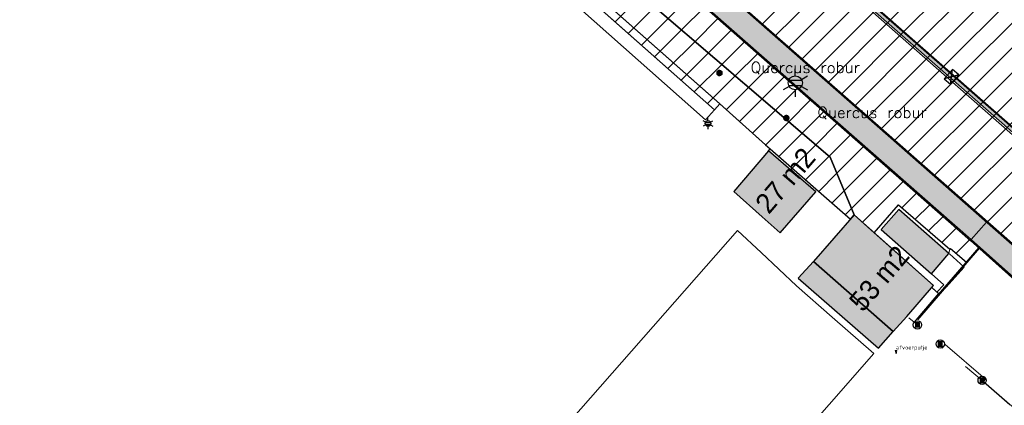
# Model space of a CAD drawing. Header units: metres. Extents: x 102852 to 106916, y 385458 to 392749.
# Tile 7 of 47: x 104919 to 105008, y 388153 to 388188. Entities that reach past the tile are written whole.
import ezdxf
from ezdxf.enums import TextEntityAlignment as Align

# ---------------------------------------------------------------- set-up
doc = ezdxf.new("R2010")
doc.units = ezdxf.units.M
for name, color, linetype, lineweight in [('0-ATLETIEK', 31, 'Continuous', 30), ('0-BEPLANTING', 14, 'Continuous', 30), ('0-GRAS OM SPORTVELDEN', 2, 'Continuous', 30), ('0-GRAS SPORTVELDEN', 3, 'Continuous', 30), ('0-VERHARDING', 9, 'Continuous', 30), ('B-WE-GR-GROND-S', 32, 'Continuous', 30), ('B-WE-GR-STRUIK-G', 90, 'Continuous', 13), ('B-WE-IE-MEUBILAIR_WEGMEUBILAIR-S', 7, 'Continuous', 30), ('B-WE-IE-OV-LICHTMAST-S', 40, 'Continuous', 30), ('B-WE-IE-TERREINAFSCHEIDING_KUNSTMATIG_HEKWERK-G', 6, 'Continuous', 0), ('B-WE-RI-HWA_KOLK_STRAATKOLK-S', 150, 'Continuous', 30), ('B-WE-VH-KANTVERHARDING-G', 60, 'Continuous', 13), ('B-WE-VH-MATERIAALGRENS-G', 31, 'Continuous', 13), ('Bomen', 84, 'Continuous', 0), ('Boomsoort', 10, 'Continuous', 0), ('N-WE-IE-TERREINAFSCHEIDING_KUNSTMATIG_HEKWERK-G', 6, 'Continuous', 0), ('X-XX-AL-TEKENBLAD_HULPLIJN-G', 31, 'Continuous', 25), ('X-XX-AL-TEKST_ALGEMEEN-T', 7, 'Continuous', 13), ('X-XX-AL-VERWIJZING-G', 7, 'Continuous', 13)]:
    doc.layers.add(name, color=color, linetype=linetype, lineweight=lineweight)
for name, color, linetype, lineweight, true_color in [('0-BEBOUWING', 7, 'Continuous', 30, 0x636466), ('B-WE-IE-GEBOUW-G', 7, 'Continuous', 0, 0x636466), ('B-WE-OG-TOPOGRAFIE_BEBOUWING-G', 7, 'Continuous', 13, 0x636466)]:
    doc.layers.add(name, color=color, linetype=linetype, lineweight=lineweight, true_color=true_color)
for name, color, linetype in [('B-10', 60, 'Continuous'), ('B-6', 60, 'Continuous'), ('B10', 60, 'Continuous'), ('goot', 31, 'Continuous'), ('maaitegel', 31, 'Continuous')]:
    doc.layers.add(name, color=color, linetype=linetype)
doc.styles.add('ISO 1 1000 T2 5 0', font='font_iso.shx', dxfattribs={"height": 2.5})
doc.styles.add('NLCS-ISO', font='NLCS-ISO.ttf')
doc.styles.add('NLCS-ISO-M200-T25', font='NLCS-ISO.ttf', dxfattribs={"height": 0.5})
doc.styles.add('Style-txt', font='txt.shx')

# ---------------------------------------------------------------- blocks, each defined once
blk = doc.blocks.new('SIE-WEG_PAAL_VAST_4')
blk.add_hatch(color=256).paths.add_polyline_path([(-0.37, -0.37), (-0.37, 0.37), (0.37, 0.37), (0.37, -0.37)])
blk.add_circle((0, 0), 0.75)
blk.add_3dface([(0.37, 0.37), (-0.37, 0.37), (-0.37, -0.37), (0.37, -0.37)])
at = {"style": 'NLCS-ISO'}
blk.add_attdef('TYPE', (0, 0), '', height=1.75, dxfattribs=at)
blk = doc.blocks.new('Straatkolk 300x450')
at = {"layer": 'B-WE-RI-HWA_KOLK_STRAATKOLK-S'}
for p, q in [((-1.13, -0.75), (1.13, 0.75)), ((1.13, -0.75), (-1.13, 0.75))]:
    blk.add_line(p, q, dxfattribs=at)
blk.add_3dface([(-1.13, -0.75), (1.13, -0.75), (1.13, 0.75), (-1.13, 0.75)], dxfattribs=at)
blk = doc.blocks.new('B-SIE-WEG_LICHTMAST-SO_4')
at = {"ltscale": 0.1}
for p, q in [((0, 1.27), (0, 2.53)), ((-1.1, 0.63), (-2.19, 1.27)), ((1.1, 0.63), (2.19, 1.27)), ((-1.1, -0.63), (-2.19, -1.27)), ((0, -1.27), (0, -2.53)), ((1.1, -0.63), (2.19, -1.27))]:
    blk.add_line(p, q, dxfattribs=at)
at = {"flags": 128}
for points in [[(-1.16, 0.5), (1.16, 0.5)], [(-1.16, -0.5), (1.16, -0.5)]]:
    blk.add_lwpolyline(points, dxfattribs=at)
at = {"ltscale": 0.1}
blk.add_circle((0, 0), 1.27, dxfattribs=at)
at = {"style": 'NLCS-ISO'}
blk.add_attdef('TYPE', text='', height=1.8, dxfattribs=at).set_placement((0, 2.53), align=Align.BOTTOM_CENTER)
blk = doc.blocks.new('kadata_1')
at = {"layer": 'B-WE-OG-TOPOGRAFIE_BEBOUWING-G', "flags": 128}
for points in [[(104985.91, 388166.741), (104983.785, 388168.739), (104967.686, 388150.411), (104964.813, 388147.141), (104965.191, 388146.818), (104960.687, 388141.686), (104962.202, 388140.455), (104950.436, 388126.993)], [(104989.105, 388163.737), (104985.91, 388166.741)], [(104996.08, 388157.62), (104992.32, 388160.921), (104989.105, 388163.737)], [(104977.782, 388132.599), (104975.729, 388134.396), (104996.08, 388157.62)]]:
    blk.add_lwpolyline(points, dxfattribs=at)
blk = doc.blocks.new('kadata_2')
at = {"layer": 'B-WE-OG-TOPOGRAFIE_BEBOUWING-G', "flags": 128}
for points in [[(104985.91, 388166.741), (104983.785, 388168.739), (104967.686, 388150.411), (104964.813, 388147.141), (104965.191, 388146.818), (104960.687, 388141.686), (104962.202, 388140.455), (104950.436, 388126.993)], [(104989.105, 388163.737), (104985.91, 388166.741)], [(104996.08, 388157.62), (104992.32, 388160.921), (104989.105, 388163.737)], [(104977.782, 388132.599), (104975.729, 388134.396), (104996.08, 388157.62)]]:
    blk.add_lwpolyline(points, dxfattribs=at)
blk = doc.blocks.new('B-SIE-WEG_LICHTMAST-SO_7')
at = {"ltscale": 0.1}
for p, q in [((-1.1, 0.63), (-2.19, 1.27)), ((0, 1.27), (0, 2.53)), ((1.1, 0.63), (2.19, 1.27)), ((-1.1, -0.63), (-2.19, -1.27)), ((0, -1.27), (0, -2.53)), ((1.1, -0.63), (2.19, -1.27))]:
    blk.add_line(p, q, dxfattribs=at)
at = {"flags": 128}
for points in [[(-1.16, 0.5), (1.16, 0.5)], [(-1.16, -0.5), (1.16, -0.5)]]:
    blk.add_lwpolyline(points, dxfattribs=at)
at = {"ltscale": 0.1}
blk.add_circle((0, 0), 1.27, dxfattribs=at)
at = {"style": 'NLCS-ISO'}
blk.add_attdef('TYPE', text='', height=1.8, dxfattribs=at).set_placement((0, 2.53), align=Align.BOTTOM_CENTER)
blk = doc.blocks.new('SIE-WEG_PAAL_VAST_7')
blk.add_hatch(color=256).paths.add_polyline_path([(-0.37, -0.37), (-0.37, 0.37), (0.37, 0.37), (0.37, -0.37)])
blk.add_circle((0, 0), 0.75)
blk.add_3dface([(0.37, 0.37), (-0.37, 0.37), (-0.37, -0.37), (0.37, -0.37)])
at = {"style": 'NLCS-ISO'}
blk.add_attdef('TYPE', (0, 0), '', height=1.75, dxfattribs=at)
blk = doc.blocks.new('opmerking')
at = {"layer": 'X-XX-AL-TEKST_ALGEMEEN-T'}
for p, q in [((-0.37, 1.5), (0, 0)), ((0.37, 1.5), (-0.37, 1.5)), ((0.37, 1.5), (0, 0))]:
    blk.add_line(p, q, dxfattribs=at)
blk = doc.blocks.new('opmerkingen_5')
at = {"layer": 'B-WE-GR-GROND-S'}
blk.add_blockref('opmerking', (0, 0), dxfattribs=at)
at = {"layer": 'X-XX-AL-TEKST_ALGEMEEN-T', "color": 7, "style": 'NLCS-ISO-M200-T25'}
blk.add_attdef('OPMERKINGEN', (0, 0), '', height=1.8, dxfattribs=at)
blk = doc.blocks.new('MPOLYGON_273')
at = {"layer": 'Bomen', "flags": 128}
for points in [[(104987.934, 388178.932), (104987.929, 388178.883), (104988.429, 388178.883)], [(104987.948, 388178.979), (104987.934, 388178.932), (104988.424, 388178.932)], [(104987.934, 388178.932), (104988.424, 388178.932), (104988.429, 388178.883)], [(104987.971, 388179.022), (104987.948, 388178.979), (104988.41, 388178.979)], [(104987.948, 388178.979), (104988.41, 388178.979), (104988.424, 388178.932)], [(104988.002, 388179.06), (104987.971, 388179.022), (104988.387, 388179.022)], [(104987.971, 388179.022), (104988.387, 388179.022), (104988.41, 388178.979)], [(104988.04, 388179.091), (104988.002, 388179.06), (104988.356, 388179.06)], [(104988.002, 388179.06), (104988.356, 388179.06), (104988.387, 388179.022)], [(104988.083, 388179.114), (104988.04, 388179.091), (104988.318, 388179.091)], [(104988.04, 388179.091), (104988.318, 388179.091), (104988.356, 388179.06)], [(104988.13, 388179.129), (104988.083, 388179.114), (104988.275, 388179.114)], [(104988.083, 388179.114), (104988.275, 388179.114), (104988.318, 388179.091)], [(104988.179, 388179.133), (104988.13, 388179.129), (104988.228, 388179.129)], [(104988.13, 388179.129), (104988.228, 388179.129), (104988.275, 388179.114)], [(104987.929, 388178.883), (104987.934, 388178.835), (104988.424, 388178.835)], [(104987.929, 388178.883), (104988.429, 388178.883), (104988.424, 388178.835)], [(104987.934, 388178.835), (104987.948, 388178.788), (104988.41, 388178.788)], [(104987.934, 388178.835), (104988.424, 388178.835), (104988.41, 388178.788)], [(104987.948, 388178.788), (104987.971, 388178.745), (104988.387, 388178.745)], [(104987.948, 388178.788), (104988.41, 388178.788), (104988.387, 388178.745)], [(104987.971, 388178.745), (104988.002, 388178.707), (104988.356, 388178.707)], [(104987.971, 388178.745), (104988.387, 388178.745), (104988.356, 388178.707)], [(104988.002, 388178.707), (104988.04, 388178.676), (104988.318, 388178.676)], [(104988.002, 388178.707), (104988.356, 388178.707), (104988.318, 388178.676)], [(104988.04, 388178.676), (104988.083, 388178.652), (104988.275, 388178.652)], [(104988.04, 388178.676), (104988.318, 388178.676), (104988.275, 388178.652)], [(104988.083, 388178.652), (104988.13, 388178.638), (104988.228, 388178.638)], [(104988.083, 388178.652), (104988.275, 388178.652), (104988.228, 388178.638)], [(104988.13, 388178.638), (104988.228, 388178.638), (104988.179, 388178.633)]]:
    blk.add_lwpolyline(points, close=True, dxfattribs=at)
at = {"layer": 'Bomen', "color": 74, "true_color": 0x55aa00, "flags": 128}
for points in [[(104987.929, 388178.883), (104987.934, 388178.932)], [(104987.934, 388178.932), (104987.948, 388178.979)], [(104987.948, 388178.979), (104987.971, 388179.022)], [(104987.971, 388179.022), (104988.002, 388179.06)], [(104988.002, 388179.06), (104988.04, 388179.091)], [(104988.04, 388179.091), (104988.083, 388179.114)], [(104988.083, 388179.114), (104988.13, 388179.129)], [(104988.13, 388179.129), (104988.179, 388179.133)], [(104988.179, 388179.133), (104988.228, 388179.129)], [(104988.228, 388179.129), (104988.275, 388179.114)], [(104988.275, 388179.114), (104988.318, 388179.091)], [(104988.318, 388179.091), (104988.356, 388179.06)], [(104988.356, 388179.06), (104988.387, 388179.022)], [(104988.387, 388179.022), (104988.41, 388178.979)], [(104988.41, 388178.979), (104988.424, 388178.932)], [(104988.424, 388178.932), (104988.429, 388178.883)], [(104987.934, 388178.835), (104987.929, 388178.883)], [(104987.948, 388178.788), (104987.934, 388178.835)], [(104987.971, 388178.745), (104987.948, 388178.788)], [(104988.002, 388178.707), (104987.971, 388178.745)], [(104988.04, 388178.676), (104988.002, 388178.707)], [(104988.083, 388178.652), (104988.04, 388178.676)], [(104988.13, 388178.638), (104988.083, 388178.652)], [(104988.179, 388178.633), (104988.13, 388178.638)], [(104988.228, 388178.638), (104988.179, 388178.633)], [(104988.275, 388178.652), (104988.228, 388178.638)], [(104988.318, 388178.676), (104988.275, 388178.652)], [(104988.356, 388178.707), (104988.318, 388178.676)], [(104988.387, 388178.745), (104988.356, 388178.707)], [(104988.41, 388178.788), (104988.387, 388178.745)], [(104988.424, 388178.835), (104988.41, 388178.788)], [(104988.429, 388178.883), (104988.424, 388178.835)]]:
    blk.add_lwpolyline(points, dxfattribs=at)
at = {"layer": 'Bomen'}
for points in [[(104987.934, 388178.932), (104987.929, 388178.883), (104988.429, 388178.883)], [(104987.948, 388178.979), (104987.934, 388178.932), (104988.424, 388178.932)], [(104987.934, 388178.932), (104988.424, 388178.932), (104988.429, 388178.883)], [(104987.971, 388179.022), (104987.948, 388178.979), (104988.41, 388178.979)], [(104987.948, 388178.979), (104988.41, 388178.979), (104988.424, 388178.932)], [(104988.002, 388179.06), (104987.971, 388179.022), (104988.387, 388179.022)], [(104987.971, 388179.022), (104988.387, 388179.022), (104988.41, 388178.979)], [(104988.04, 388179.091), (104988.002, 388179.06), (104988.356, 388179.06)], [(104988.002, 388179.06), (104988.356, 388179.06), (104988.387, 388179.022)], [(104988.083, 388179.114), (104988.04, 388179.091), (104988.318, 388179.091)], [(104988.04, 388179.091), (104988.318, 388179.091), (104988.356, 388179.06)], [(104988.13, 388179.129), (104988.083, 388179.114), (104988.275, 388179.114)], [(104988.083, 388179.114), (104988.275, 388179.114), (104988.318, 388179.091)], [(104988.179, 388179.133), (104988.13, 388179.129), (104988.228, 388179.129)], [(104988.13, 388179.129), (104988.228, 388179.129), (104988.275, 388179.114)]]:
    blk.add_solid(points, dxfattribs=at)
at = {"layer": 'Bomen', "extrusion": (0, 0, -1)}
for points in [[(-104987.929, 388178.883), (-104987.934, 388178.835), (-104988.424, 388178.835)], [(-104987.929, 388178.883), (-104988.429, 388178.883), (-104988.424, 388178.835)], [(-104987.934, 388178.835), (-104987.948, 388178.788), (-104988.41, 388178.788)], [(-104987.934, 388178.835), (-104988.424, 388178.835), (-104988.41, 388178.788)], [(-104987.948, 388178.788), (-104987.971, 388178.745), (-104988.387, 388178.745)], [(-104987.948, 388178.788), (-104988.41, 388178.788), (-104988.387, 388178.745)], [(-104987.971, 388178.745), (-104988.002, 388178.707), (-104988.356, 388178.707)], [(-104987.971, 388178.745), (-104988.387, 388178.745), (-104988.356, 388178.707)], [(-104988.002, 388178.707), (-104988.04, 388178.676), (-104988.318, 388178.676)], [(-104988.002, 388178.707), (-104988.356, 388178.707), (-104988.318, 388178.676)], [(-104988.04, 388178.676), (-104988.083, 388178.652), (-104988.275, 388178.652)], [(-104988.04, 388178.676), (-104988.318, 388178.676), (-104988.275, 388178.652)], [(-104988.083, 388178.652), (-104988.13, 388178.638), (-104988.228, 388178.638)], [(-104988.083, 388178.652), (-104988.275, 388178.652), (-104988.228, 388178.638)], [(-104988.13, 388178.638), (-104988.228, 388178.638), (-104988.179, 388178.633)]]:
    blk.add_solid(points, dxfattribs=at)
blk = doc.blocks.new('MPOLYGON_336')
at = {"layer": 'Bomen', "flags": 128}
for points in [[(104981.902, 388182.99), (104981.897, 388182.942), (104982.397, 388182.942)], [(104981.897, 388182.942), (104981.902, 388182.893), (104982.393, 388182.893)], [(104981.897, 388182.942), (104982.397, 388182.942), (104982.393, 388182.893)], [(104981.916, 388183.037), (104981.902, 388182.99), (104982.393, 388182.99)], [(104981.902, 388182.99), (104982.393, 388182.99), (104982.397, 388182.942)], [(104981.902, 388182.893), (104981.916, 388182.846), (104982.378, 388182.846)], [(104981.902, 388182.893), (104982.393, 388182.893), (104982.378, 388182.846)], [(104981.939, 388183.081), (104981.916, 388183.037), (104982.378, 388183.037)], [(104981.916, 388183.037), (104982.378, 388183.037), (104982.393, 388182.99)], [(104981.916, 388182.846), (104981.939, 388182.803), (104982.355, 388182.803)], [(104981.916, 388182.846), (104982.378, 388182.846), (104982.355, 388182.803)], [(104981.971, 388183.118), (104981.939, 388183.081), (104982.355, 388183.081)], [(104981.939, 388183.081), (104982.355, 388183.081), (104982.378, 388183.037)], [(104981.939, 388182.803), (104981.971, 388182.765), (104982.324, 388182.765)], [(104981.939, 388182.803), (104982.355, 388182.803), (104982.324, 388182.765)], [(104982.008, 388183.15), (104981.971, 388183.118), (104982.324, 388183.118)], [(104981.971, 388183.118), (104982.324, 388183.118), (104982.355, 388183.081)], [(104981.971, 388182.765), (104982.008, 388182.734), (104982.286, 388182.734)], [(104981.971, 388182.765), (104982.324, 388182.765), (104982.286, 388182.734)], [(104982.052, 388183.173), (104982.008, 388183.15), (104982.286, 388183.15)], [(104982.008, 388183.15), (104982.286, 388183.15), (104982.324, 388183.118)], [(104982.008, 388182.734), (104982.052, 388182.711), (104982.243, 388182.711)], [(104982.008, 388182.734), (104982.286, 388182.734), (104982.243, 388182.711)], [(104982.099, 388183.187), (104982.052, 388183.173), (104982.243, 388183.173)], [(104982.052, 388183.173), (104982.243, 388183.173), (104982.286, 388183.15)], [(104982.052, 388182.711), (104982.099, 388182.696), (104982.196, 388182.696)], [(104982.052, 388182.711), (104982.243, 388182.711), (104982.196, 388182.696)], [(104982.147, 388183.192), (104982.099, 388183.187), (104982.196, 388183.187)], [(104982.099, 388183.187), (104982.196, 388183.187), (104982.243, 388183.173)], [(104982.099, 388182.696), (104982.196, 388182.696), (104982.147, 388182.692)]]:
    blk.add_lwpolyline(points, close=True, dxfattribs=at)
at = {"layer": 'Bomen', "color": 74, "true_color": 0x55aa00, "flags": 128}
for points in [[(104981.897, 388182.942), (104981.902, 388182.99)], [(104981.902, 388182.893), (104981.897, 388182.942)], [(104981.902, 388182.99), (104981.916, 388183.037)], [(104981.916, 388182.846), (104981.902, 388182.893)], [(104981.916, 388183.037), (104981.939, 388183.081)], [(104981.939, 388182.803), (104981.916, 388182.846)], [(104981.939, 388183.081), (104981.971, 388183.118)], [(104981.971, 388182.765), (104981.939, 388182.803)], [(104981.971, 388183.118), (104982.008, 388183.15)], [(104982.008, 388182.734), (104981.971, 388182.765)], [(104982.008, 388183.15), (104982.052, 388183.173)], [(104982.052, 388182.711), (104982.008, 388182.734)], [(104982.052, 388183.173), (104982.099, 388183.187)], [(104982.099, 388182.696), (104982.052, 388182.711)], [(104982.099, 388183.187), (104982.147, 388183.192)], [(104982.147, 388182.692), (104982.099, 388182.696)], [(104982.147, 388183.192), (104982.196, 388183.187)], [(104982.196, 388182.696), (104982.147, 388182.692)], [(104982.196, 388183.187), (104982.243, 388183.173)], [(104982.243, 388182.711), (104982.196, 388182.696)], [(104982.243, 388183.173), (104982.286, 388183.15)], [(104982.286, 388182.734), (104982.243, 388182.711)], [(104982.286, 388183.15), (104982.324, 388183.118)], [(104982.324, 388182.765), (104982.286, 388182.734)], [(104982.324, 388183.118), (104982.355, 388183.081)], [(104982.355, 388182.803), (104982.324, 388182.765)], [(104982.355, 388183.081), (104982.378, 388183.037)], [(104982.378, 388182.846), (104982.355, 388182.803)], [(104982.378, 388183.037), (104982.393, 388182.99)], [(104982.393, 388182.893), (104982.378, 388182.846)], [(104982.393, 388182.99), (104982.397, 388182.942)], [(104982.397, 388182.942), (104982.393, 388182.893)]]:
    blk.add_lwpolyline(points, dxfattribs=at)
at = {"layer": 'Bomen'}
for points in [[(104981.902, 388182.99), (104981.897, 388182.942), (104982.397, 388182.942)], [(104981.916, 388183.037), (104981.902, 388182.99), (104982.393, 388182.99)], [(104981.902, 388182.99), (104982.393, 388182.99), (104982.397, 388182.942)], [(104981.939, 388183.081), (104981.916, 388183.037), (104982.378, 388183.037)], [(104981.916, 388183.037), (104982.378, 388183.037), (104982.393, 388182.99)], [(104981.971, 388183.118), (104981.939, 388183.081), (104982.355, 388183.081)], [(104981.939, 388183.081), (104982.355, 388183.081), (104982.378, 388183.037)], [(104982.008, 388183.15), (104981.971, 388183.118), (104982.324, 388183.118)], [(104981.971, 388183.118), (104982.324, 388183.118), (104982.355, 388183.081)], [(104982.052, 388183.173), (104982.008, 388183.15), (104982.286, 388183.15)], [(104982.008, 388183.15), (104982.286, 388183.15), (104982.324, 388183.118)], [(104982.099, 388183.187), (104982.052, 388183.173), (104982.243, 388183.173)], [(104982.052, 388183.173), (104982.243, 388183.173), (104982.286, 388183.15)], [(104982.147, 388183.192), (104982.099, 388183.187), (104982.196, 388183.187)], [(104982.099, 388183.187), (104982.196, 388183.187), (104982.243, 388183.173)]]:
    blk.add_solid(points, dxfattribs=at)
at = {"layer": 'Bomen', "extrusion": (0, 0, -1)}
for points in [[(-104981.897, 388182.942), (-104981.902, 388182.893), (-104982.393, 388182.893)], [(-104981.897, 388182.942), (-104982.397, 388182.942), (-104982.393, 388182.893)], [(-104981.902, 388182.893), (-104981.916, 388182.846), (-104982.378, 388182.846)], [(-104981.902, 388182.893), (-104982.393, 388182.893), (-104982.378, 388182.846)], [(-104981.916, 388182.846), (-104981.939, 388182.803), (-104982.355, 388182.803)], [(-104981.916, 388182.846), (-104982.378, 388182.846), (-104982.355, 388182.803)], [(-104981.939, 388182.803), (-104981.971, 388182.765), (-104982.324, 388182.765)], [(-104981.939, 388182.803), (-104982.355, 388182.803), (-104982.324, 388182.765)], [(-104981.971, 388182.765), (-104982.008, 388182.734), (-104982.286, 388182.734)], [(-104981.971, 388182.765), (-104982.324, 388182.765), (-104982.286, 388182.734)], [(-104982.008, 388182.734), (-104982.052, 388182.711), (-104982.243, 388182.711)], [(-104982.008, 388182.734), (-104982.286, 388182.734), (-104982.243, 388182.711)], [(-104982.052, 388182.711), (-104982.099, 388182.696), (-104982.196, 388182.696)], [(-104982.052, 388182.711), (-104982.243, 388182.711), (-104982.196, 388182.696)], [(-104982.099, 388182.696), (-104982.196, 388182.696), (-104982.147, 388182.692)]]:
    blk.add_solid(points, dxfattribs=at)

msp = doc.modelspace()

# ---------------------------------------------------------------- hatches: boundary and pattern name
at = {"layer": '0-ATLETIEK'}
h = msp.add_hatch(dxfattribs=at)
h.set_pattern_fill('ANSI31', color=256, scale=0.5)
h.paths.add_polyline_path([(104949.744, 388260.667), (104948.765, 388257.879), (104947.964, 388255.036), (104947.342, 388252.147), (104946.926, 388249.427), (104946.67, 388246.687), (104946.575, 388243.937), (104946.64, 388241.186), (104946.865, 388238.443), (104947.251, 388235.718), (104947.795, 388233.02), (104948.495, 388230.359), (104938.483, 388239.174), (104933.442, 388233.477), (104962.602, 388207.846), (105017.728, 388159.385), (105031.722, 388147.07), (105034.252, 388149.944), (105035.263, 388149.622), (105037.402, 388149.022), (105039.567, 388148.522), (105042.042, 388148.08), (105044.536, 388147.77), (105046.548, 388147.617), (105048.366, 388147.553), (105050.645, 388147.57), (105051.843, 388147.624), (105053.159, 388147.717), (105053.995, 388147.796), (105056.718, 388148.156), (105059.417, 388148.674), (105062.08, 388149.347), (105064.7, 388150.173), (105067.268, 388151.15), (105069.944, 388152.366), (105072.54, 388153.745), (105075.045, 388155.283), (105077.45, 388156.972), (105079.746, 388158.806), (105081.924, 388160.779), (105083.976, 388162.884), (105085.894, 388165.11), (105087.671, 388167.452), (105089.299, 388169.899), (105090.82, 388172.529), (105092.17, 388175.251), (105093.343, 388178.054), (105094.335, 388180.926), (105095.141, 388183.856), (105095.757, 388186.831), (105096.183, 388189.84), (105096.415, 388192.87), (105096.453, 388195.908), (105096.296, 388198.942), (105096, 388201.659), (105095.546, 388204.355), (105094.936, 388207.019), (105094.173, 388209.644), (105093.258, 388212.22), (105092.196, 388214.738), (105090.989, 388217.19), (105089.641, 388219.568), (105088.068, 388221.994), (105086.349, 388224.318), (105084.49, 388226.532), (105082.499, 388228.628), (105080.383, 388230.597), (105025.245, 388279.104), (105023.001, 388280.957), (105020.647, 388282.669), (105018.192, 388284.233), (105015.646, 388285.644), (105013.019, 388286.896), (105010.319, 388287.985), (105007.558, 388288.906), (105004.746, 388289.656), (105001.893, 388290.232), (104999.01, 388290.632), (104996.107, 388290.855), (104993.197, 388290.899), (104990.244, 388290.761), (104987.305, 388290.439), (104984.392, 388289.935), (104981.516, 388289.251), (104978.689, 388288.388), (104975.92, 388287.352), (104973.222, 388286.144), (104970.604, 388284.772), (104968.076, 388283.238), (104965.649, 388281.55), (104963.332, 388279.715), (104961.133, 388277.738), (104959.062, 388275.629), (104957.128, 388273.396), (104955.337, 388271.045), (104953.697, 388268.588), (104952.215, 388266.032), (104950.895, 388263.388)])
h.paths.add_polyline_path([(105017.918, 388274.838), (105018.51, 388274.352), (105010.488, 388265.156), (105019.139, 388257.529), (105020.44, 388258.99), (105062.03, 388222.393), (105060.712, 388220.92), (105069.442, 388213.17), (105077.571, 388222.31, -0.934714), (105024.482, 388164.158), (105029.017, 388169.34), (105025.947, 388172.05), (105021.351, 388166.848), (104967.876, 388213.845, -0.090112), (104959.113, 388224.907), (104961.963, 388228.175), (104997.111, 388197.258), (104995.528, 388195.385), (105003.163, 388188.865), (105007.795, 388194.163), (105000.191, 388200.845), (104998.595, 388198.97), (104966.889, 388226.841), (104985.096, 388247.451), (104985.665, 388246.937), (104989.961, 388251.891), (104988.159, 388253.422), (104987.623, 388252.883), (104966.246, 388271.616), (104968.225, 388273.436), (104970.323, 388275.117), (104972.531, 388276.651), (104974.838, 388278.031), (104977.233, 388279.251), (104979.706, 388280.305), (104982.245, 388281.188), (104984.839, 388281.896), (104987.474, 388282.427), (104990.14, 388282.776), (104992.823, 388282.944), (104995.511, 388282.928), (104998.192, 388282.729), (105000.853, 388282.348), (105003.482, 388281.787), (105006.067, 388281.049), (105008.596, 388280.136), (105011.057, 388279.053), (105013.438, 388277.805), (105015.728, 388276.398)], flags=16)
h.paths.add_polyline_path([(105050.477, 388161.654), (105060.103, 388183.363), (105061.882, 388182.576), (105062.944, 388184.559), (105064.596, 388183.614), (105066.181, 388182.558), (105067.691, 388181.398), (105069.118, 388180.137), (105070.457, 388178.783), (105071.651, 388177.403), (105072.753, 388175.949), (105073.377, 388175.001), (105073.957, 388174.024), (105074.008, 388173.938), (105073.921, 388173.889), (105051.622, 388160.491, -2.223758)], flags=0)
h.paths.add_polyline_path([(105058.156, 388173.048), (105069.256, 388173.048), (105069.256, 388175.748), (105058.156, 388175.748)], flags=8)
h.paths.add_polyline_path([(105064.337, 388193.13), (105069.602, 388202.6), (105082.903, 388195.183), (105077.632, 388185.753)], flags=0)
h.paths.add_polyline_path([(105068.229, 388192.753), (105079.329, 388192.753), (105079.329, 388195.453), (105068.229, 388195.453)], flags=8)
h.paths.add_polyline_path([(105070.339, 388195.56), (105077.839, 388195.56), (105077.839, 388197.36), (105070.339, 388197.36)], flags=8)
h.paths.add_polyline_path([(105013.98, 388218.441), (105027.137, 388218.441), (105027.137, 388221.141), (105013.98, 388221.141)], flags=8)
at = {"layer": '0-BEBOUWING', "ltscale": 0.2}
for points in [[(104986.563, 388175.905), (104983.435, 388172.238), (104986, 388169.956), (104987.616, 388168.513), (104990.855, 388172.22)], [(104994.302, 388170.136), (104990.639, 388165.944), (104997.831, 388159.605), (104999.047, 388160.979), (105001.466, 388163.775), (104994.302, 388170.136), (104994.235, 388162.775), (104997.831, 388159.605)], [(104994.302, 388170.136), (104990.639, 388165.944), (104997.831, 388159.605), (104999.047, 388160.979), (105001.466, 388163.775)], [(104998.339, 388170.629), (104996.734, 388168.821), (105001.274, 388164.826), (105002.834, 388166.644)], [(104990.639, 388165.944), (104989.264, 388164.443), (104996.498, 388158.109), (104997.831, 388159.605)]]:
    msp.add_hatch(color=256, dxfattribs=at).paths.add_polyline_path(points)
at = {"layer": '0-BEPLANTING', "ltscale": 0.2}
h = msp.add_hatch(dxfattribs=at)
h.set_pattern_fill('ANSI31', color=256, scale=0.1, pattern_type=2)
h.set_pattern_definition([(45, (0, 0), (-1.122532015, 1.122532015), [])])
h.paths.add_polyline_path([(104923.544, 388235.132), (104920.857, 388237.532), (104919.12, 388235.628), (104919.29, 388235.472), (104919.008, 388235.164), (104934.573, 388221.336), (104945.448, 388211.706), (104981.701, 388179.613), (104982.168, 388180.162), (104986.3, 388176.454), (104986.721, 388176.086), (104993.964, 388169.749), (104994.302, 388170.136), (104992.147, 388175.346), (104976.539, 388188.711), (104958.079, 388205.158)])
at = {"layer": '0-GRAS OM SPORTVELDEN', "ltscale": 0.2}
h = msp.add_hatch(dxfattribs=at)
h.set_pattern_fill('ANSI31', color=256, scale=0.5)
h.paths.add_polyline_path([(105067.664, 388150.922), (105073.62, 388145.681), (105073.568, 388145.622), (105073.672, 388145.53), (105071.035, 388142.617), (105071.081, 388142.576), (105071.351, 388142.347), (105071.346, 388142.342), (105072.148, 388141.63), (105101.068, 388172.737), (105108.535, 388185.584), (105118.803, 388203.572), (105116.556, 388206.183), (105105.283, 388216.058), (105068.962, 388247.964), (105041.039, 388272.612), (105028.48, 388284.381), (105012.706, 388305.132), (104993.469, 388321.613), (104991.641, 388317.403), (104992.756, 388316.667), (104992.925, 388315.588), (104987.201, 388309.166), (104972.593, 388292.144), (104957.242, 388276.217), (104944.757, 388260.964), (104926.911, 388240.402), (104923.953, 388240.828), (104921.406, 388239.987), (104920.736, 388239.176), (104920.997, 388238.933), (104921.553, 388238.295), (104920.857, 388237.532), (104923.544, 388235.132), (104958.079, 388205.158), (104976.539, 388188.711), (104992.147, 388175.346), (104994.302, 388170.136), (104996.122, 388168.52), (104998.298, 388171.06), (105002.925, 388167.032), (105002.997, 388167.105), (105004.438, 388165.874), (105005.558, 388167.147), (105004.789, 388167.835), (104930.386, 388233.243), (104938.281, 388242.269), (104943.248, 388237.934), (104946.27, 388241.373), (104946.216, 388244.151), (104946.32, 388246.851), (104946.577, 388249.541), (104946.987, 388252.212), (104947.614, 388255.122), (104948.422, 388257.988), (104949.408, 388260.797), (104950.568, 388263.539), (104951.897, 388266.202), (104953.391, 388268.777), (104955.043, 388271.254), (104956.848, 388273.622), (104958.797, 388275.872), (104960.884, 388277.998), (104963.099, 388279.99), (104965.434, 388281.839), (104967.88, 388283.54), (104970.427, 388285.085), (104973.065, 388286.468), (104975.784, 388287.685), (104978.573, 388288.729), (104981.422, 388289.598), (104984.32, 388290.288), (104987.255, 388290.796), (104990.216, 388291.12), (104993.191, 388291.259), (104996.124, 388291.214), (104999.048, 388290.99), (105001.953, 388290.587), (105004.828, 388290.007), (105007.661, 388289.251), (105010.444, 388288.323), (105013.163, 388287.226), (105015.811, 388285.964), (105018.376, 388284.543), (105020.849, 388282.966), (105023.221, 388281.241), (105025.483, 388279.374), (105080.621, 388230.867), (105082.752, 388228.884), (105084.759, 388226.772), (105086.632, 388224.541), (105088.364, 388222.199), (105089.949, 388219.755), (105091.307, 388217.358), (105092.523, 388214.887), (105093.594, 388212.35), (105094.516, 388209.754), (105095.285, 388207.11), (105095.899, 388204.425), (105096.356, 388201.709), (105096.655, 388198.971), (105096.812, 388195.915), (105096.774, 388192.854), (105096.54, 388189.801), (105096.112, 388186.77), (105095.49, 388183.772), (105094.679, 388180.82), (105093.68, 388177.926), (105092.498, 388175.102), (105091.138, 388172.359), (105089.605, 388169.708), (105088.068, 388167.39), (105086.399, 388165.164), (105084.603, 388163.039), (105082.687, 388161.022), (105080.657, 388159.12), (105078.642, 388157.441), (105076.575, 388155.892), (105074.427, 388154.458), (105072.205, 388153.141), (105069.916, 388151.946)])
at = {"layer": '0-GRAS SPORTVELDEN', "ltscale": 0.2}
h = msp.add_hatch(dxfattribs=at)
h.set_pattern_fill('ANSI31', color=256, scale=0.5, style=0)
h.paths.add_polyline_path([(105018.51, 388274.352), (105017.918, 388274.838), (105015.728, 388276.398), (105013.438, 388277.805), (105011.057, 388279.053), (105008.596, 388280.136), (105006.067, 388281.049), (105003.482, 388281.787), (105000.853, 388282.348), (104998.192, 388282.729), (104995.511, 388282.928), (104992.823, 388282.944), (104990.14, 388282.776), (104987.474, 388282.427), (104984.839, 388281.896), (104982.245, 388281.188), (104979.706, 388280.305), (104977.233, 388279.251), (104974.838, 388278.031), (104972.531, 388276.651), (104970.323, 388275.117), (104968.225, 388273.436), (104966.246, 388271.616), (104987.623, 388252.883), (104988.159, 388253.422), (104989.961, 388251.891), (104985.665, 388246.937), (104985.096, 388247.451), (104966.889, 388226.841), (104998.595, 388198.97), (105000.191, 388200.845), (105007.795, 388194.163), (105003.163, 388188.865), (104995.528, 388195.385), (104997.111, 388197.258), (104961.963, 388228.175), (104959.113, 388224.907, 0.090112), (104967.876, 388213.845), (105021.351, 388166.848), (105025.947, 388172.05), (105029.017, 388169.34), (105024.482, 388164.158, 0.934714), (105077.571, 388222.31), (105069.442, 388213.17), (105060.712, 388220.92), (105062.03, 388222.393), (105020.44, 388258.99), (105019.139, 388257.529), (105010.488, 388265.156)])
h.paths.add_polyline_path([(105050.477, 388161.654), (105060.103, 388183.363), (105061.882, 388182.576), (105062.944, 388184.559), (105064.596, 388183.614), (105066.181, 388182.558), (105067.691, 388181.398), (105069.118, 388180.137), (105070.457, 388178.783), (105071.651, 388177.403), (105072.753, 388175.949), (105073.377, 388175.001), (105073.957, 388174.024), (105074.008, 388173.938), (105073.921, 388173.889), (105051.622, 388160.491, -2.223758)], flags=16)
h.paths.add_polyline_path([(105064.337, 388193.13), (105069.602, 388202.6), (105082.903, 388195.183), (105077.632, 388185.753)], flags=16)
at = {"layer": '0-VERHARDING', "ltscale": 0.2}
h = msp.add_hatch(color=256, dxfattribs=at)
h.paths.add_polyline_path([(105013.944, 388159.642), (105010.841, 388156.124), (105033.359, 388135.941), (105039.033, 388142.389), (105048.368, 388134.175), (105053.786, 388140.331), (105056.814, 388137.667), (105059.669, 388140.911), (105061.119, 388139.635), (105067.53, 388146.936), (105071.59, 388143.375), (105073.62, 388145.681), (105067.664, 388150.922), (105069.916, 388151.946), (105072.205, 388153.141), (105074.427, 388154.458), (105076.575, 388155.892), (105078.642, 388157.441), (105080.657, 388159.12), (105082.687, 388161.022), (105084.603, 388163.039), (105086.399, 388165.164), (105088.068, 388167.39), (105089.605, 388169.708), (105091.138, 388172.359), (105092.498, 388175.102), (105093.68, 388177.926), (105094.679, 388180.82), (105095.49, 388183.772), (105096.112, 388186.77), (105096.54, 388189.801), (105096.774, 388192.854), (105096.812, 388195.915), (105096.655, 388198.971), (105096.356, 388201.709), (105095.899, 388204.425), (105095.285, 388207.11), (105094.516, 388209.754), (105093.594, 388212.35), (105092.523, 388214.887), (105091.307, 388217.358), (105089.949, 388219.755), (105088.364, 388222.199), (105086.632, 388224.541), (105084.759, 388226.772), (105082.752, 388228.884), (105080.621, 388230.867), (105025.483, 388279.374), (105023.221, 388281.241), (105020.849, 388282.966), (105018.376, 388284.543), (105015.811, 388285.964), (105013.163, 388287.226), (105010.444, 388288.323), (105007.661, 388289.251), (105004.828, 388290.007), (105001.953, 388290.587), (104999.048, 388290.99), (104996.124, 388291.214), (104993.191, 388291.259), (104990.216, 388291.12), (104987.255, 388290.796), (104984.32, 388290.288), (104981.422, 388289.598), (104978.573, 388288.729), (104975.784, 388287.685), (104973.065, 388286.468), (104970.427, 388285.085), (104967.88, 388283.54), (104965.434, 388281.839), (104963.099, 388279.99), (104960.884, 388277.998), (104958.797, 388275.872), (104956.848, 388273.622), (104955.043, 388271.254), (104953.391, 388268.777), (104951.897, 388266.202), (104950.568, 388263.539), (104949.408, 388260.797), (104948.422, 388257.988), (104947.614, 388255.122), (104946.987, 388252.212), (104946.577, 388249.541), (104946.32, 388246.851), (104946.216, 388244.151), (104946.27, 388241.373), (104943.248, 388237.934), (104938.281, 388242.269), (104930.386, 388233.243), (105004.789, 388167.835)])
h.paths.add_polyline_path([(104948.765, 388257.879), (104949.744, 388260.667), (104950.895, 388263.388), (104952.215, 388266.032), (104953.697, 388268.588), (104955.337, 388271.045), (104957.128, 388273.396), (104959.062, 388275.629), (104961.133, 388277.738), (104963.332, 388279.715), (104965.649, 388281.55), (104968.076, 388283.238), (104970.604, 388284.772), (104973.222, 388286.144), (104975.92, 388287.352), (104978.689, 388288.388), (104981.516, 388289.251), (104984.392, 388289.935), (104987.305, 388290.439), (104990.244, 388290.761), (104993.197, 388290.899), (104996.107, 388290.855), (104999.01, 388290.632), (105001.893, 388290.232), (105004.746, 388289.656), (105007.558, 388288.906), (105010.319, 388287.985), (105013.019, 388286.896), (105015.646, 388285.644), (105018.192, 388284.233), (105020.647, 388282.669), (105023.001, 388280.957), (105025.245, 388279.104), (105080.383, 388230.597), (105082.499, 388228.628), (105084.49, 388226.532), (105086.349, 388224.318), (105088.068, 388221.994), (105089.641, 388219.568), (105090.989, 388217.19), (105092.196, 388214.738), (105093.258, 388212.22), (105094.173, 388209.644), (105094.936, 388207.019), (105095.546, 388204.355), (105096, 388201.659), (105096.296, 388198.942), (105096.453, 388195.908), (105096.415, 388192.87), (105096.183, 388189.84), (105095.757, 388186.831), (105095.141, 388183.856), (105094.335, 388180.926), (105093.343, 388178.054), (105092.17, 388175.251), (105090.82, 388172.529), (105089.299, 388169.899), (105087.671, 388167.452), (105085.894, 388165.11), (105083.976, 388162.884), (105081.924, 388160.779), (105079.746, 388158.806), (105077.45, 388156.972), (105075.045, 388155.283), (105072.54, 388153.745), (105069.944, 388152.366), (105067.268, 388151.15), (105064.7, 388150.173), (105062.08, 388149.347), (105059.417, 388148.674), (105056.718, 388148.156), (105053.995, 388147.796), (105053.159, 388147.717), (105051.843, 388147.624), (105050.645, 388147.57), (105048.366, 388147.553), (105046.548, 388147.617), (105044.536, 388147.77), (105042.042, 388148.08), (105039.567, 388148.522), (105037.402, 388149.022), (105035.263, 388149.622), (105034.252, 388149.944), (105031.722, 388147.07), (105017.728, 388159.385), (104962.602, 388207.846), (104933.442, 388233.477), (104938.483, 388239.174), (104948.495, 388230.359), (104947.795, 388233.02), (104947.251, 388235.718), (104946.865, 388238.443), (104946.64, 388241.186), (104946.575, 388243.937), (104946.67, 388246.687), (104946.926, 388249.427), (104947.342, 388252.147), (104947.964, 388255.036)], flags=16)
msp.add_hatch(color=256, dxfattribs=at).paths.add_polyline_path([(104986, 388169.956), (104986, 388169.956), (104987.616, 388168.513), (104990.855, 388172.22), (104986.563, 388175.905), (104983.435, 388172.238)])
at = {"layer": 'maaitegel', "linetype": 'Continuous', "lineweight": 9}
h = msp.add_hatch(color=256, dxfattribs=at)
edge = h.paths.add_edge_path()
edge.add_arc((104993.936, 388243.489), 39.53, 208.00919, 228.68118, ccw=False)
edge.add_line((104959.036, 388224.925), (104961.95, 388228.266))
edge.add_line((104961.95, 388228.266), (104962.002, 388228.22))
edge.add_line((104962.002, 388228.22), (104997.224, 388197.238))
edge.add_line((104997.224, 388197.238), (104997.435, 388197.477))
edge.add_line((104997.435, 388197.477), (104961.981, 388228.664))
edge.add_line((104961.981, 388228.664), (104958.692, 388224.934))
edge.add_arc((104993.936, 388243.489), 39.83, 207.76593, 228.68118)
edge.add_line((104967.638, 388213.575), (105022.771, 388165.121))
edge.add_line((105022.771, 388165.121), (105022.969, 388165.346))
edge.add_line((105022.969, 388165.346), (104967.836, 388213.8))

# ---------------------------------------------------------------- linework, layer by layer
at = {"layer": 'B-10', "linetype": 'Continuous', "lineweight": 9}
for p, q in [((104962.602, 388207.846), (105017.728, 388159.385)), ((104962.668, 388207.921), (105017.794, 388159.46)), ((105004.789, 388167.835), (105005.618, 388167.122)), ((105004.855, 388167.91), (105005.683, 388167.198)), ((104999.957, 388160.722), (105005.542, 388167.187)), ((105005.618, 388167.122), (105000.033, 388160.657)), ((105013.944, 388159.642), (105005.616, 388167.123)), ((105014.011, 388159.717), (105005.683, 388167.198)), ((105000.149, 388160.768), (105000.073, 388160.834))]:
    msp.add_line(p, q, dxfattribs=at)
at = {"layer": 'B-6', "linetype": 'Continuous', "lineweight": 9}
for p, q in [((105022.969, 388165.346), (104967.836, 388213.8)), ((105023.008, 388165.391), (104967.876, 388213.845)), ((105004.855, 388167.91), (105006.239, 388169.485))]:
    msp.add_line(p, q, dxfattribs=at)
at = {"layer": 'B-WE-GR-STRUIK-G', "flags": 128}
msp.add_lwpolyline([(104994.302, 388170.136), (104992.147, 388175.346), (104976.539, 388188.711), (104958.079, 388205.158), (104923.544, 388235.132), (104920.857, 388237.532)], dxfattribs=at)
at = {"layer": 'B-WE-IE-GEBOUW-G', "flags": 128}
for points in [[(104986, 388169.956), (104983.435, 388172.238), (104986.563, 388175.905), (104990.855, 388172.22), (104987.616, 388168.513)], [(105001.466, 388163.775), (104999.047, 388160.979), (104997.831, 388159.605), (104990.639, 388165.944), (104994.302, 388170.136)]]:
    msp.add_lwpolyline(points, close=True, dxfattribs=at)
at = {"layer": 'B-WE-IE-GEBOUW-G'}
msp.add_3dface([(104996.734, 388168.821), (105001.274, 388164.826), (105002.834, 388166.644), (104998.339, 388170.629)], dxfattribs=at)
at = {"layer": 'B-WE-IE-TERREINAFSCHEIDING_KUNSTMATIG_HEKWERK-G', "flags": 128}
msp.add_lwpolyline([(105001.271, 388164.822), (105001.274, 388164.826), (104996.734, 388168.821), (104998.339, 388170.629), (105002.834, 388166.644), (105002.925, 388167.032), (104998.541, 388170.845), (104998.298, 388171.06), (104996.122, 388168.52), (105001.466, 388163.775), (105001.305, 388163.589), (105001.774, 388163.172), (105002.383, 388163.836)], close=True, dxfattribs=at)
at = {"layer": 'B-WE-VH-KANTVERHARDING-G', "flags": 128}
for points in [[(104982.168, 388180.162), (104981.701, 388179.613)], [(104982.168, 388180.162), (104981.701, 388179.613)], [(105002.906, 388166.612), (105004.229, 388165.42), (105002.608, 388163.614)], [(105001.774, 388163.172), (105002.383, 388163.836), (105001.284, 388164.81)], [(104999.724, 388160.457), (105001.923, 388163.038), (105001.305, 388163.589)], [(105005.978, 388155.1), (105006.161, 388155.312), (105002.506, 388158.435), (105002.237, 388158.122)]]:
    msp.add_lwpolyline(points, dxfattribs=at)
at = {"layer": 'B-WE-VH-MATERIAALGRENS-G', "flags": 128}
msp.add_lwpolyline([(104945.448, 388211.706), (104945.828, 388212.174), (104946.289, 388211.786), (104945.88, 388211.317), (104981.701, 388179.613), (104980.899, 388178.71), (104944.937, 388210.587), (104938.498, 388216.233)], dxfattribs=at)
at = {"layer": 'B10', "linetype": 'Continuous', "lineweight": 9}
for p, q in [((105004.789, 388167.835), (104930.386, 388233.243)), ((104930.527, 388233.252), (105004.855, 388167.91))]:
    msp.add_line(p, q, dxfattribs=at)
at = {"layer": 'Defpoints', "flags": 128}
for points in [[(104976.539, 388188.711), (104958.079, 388205.158), (104923.544, 388235.132), (104920.857, 388237.532), (104919.12, 388235.628), (104919.29, 388235.472), (104919.008, 388235.164), (104934.573, 388221.336), (104945.448, 388211.706), (104981.701, 388179.613), (104982.168, 388180.162), (104986.3, 388176.454), (104986.721, 388176.086), (104993.964, 388169.749), (104994.302, 388170.136), (104992.147, 388175.346)], [(104981.701, 388179.613), (104982.168, 388180.162), (104946.352, 388211.8), (104946.289, 388211.786), (104945.88, 388211.317)], [(104986.563, 388175.905), (104983.435, 388172.238), (104986, 388169.956), (104987.616, 388168.513), (104990.855, 388172.22)], [(104994.302, 388170.136), (104990.639, 388165.944), (104997.831, 388159.605), (104999.047, 388160.979), (105001.466, 388163.775)]]:
    msp.add_lwpolyline(points, close=True, dxfattribs=at)
for points in [[(104986.563, 388175.905), (104986.721, 388176.086)], [(104986.563, 388175.905), (104986.721, 388176.086)], [(105005.978, 388155.1), (105008.36, 388153.037)]]:
    msp.add_lwpolyline(points, dxfattribs=at)
at = {"layer": 'Defpoints'}
for points in [[(104998.339, 388170.629), (104996.734, 388168.821), (105001.274, 388164.826), (105002.834, 388166.644)], [(104990.639, 388165.944), (104989.264, 388164.443), (104996.498, 388158.109), (104997.831, 388159.605)]]:
    msp.add_3dface(points, dxfattribs=at)
at = {"layer": 'goot', "linetype": 'Continuous', "lineweight": 9}
for p, q in [((105022.771, 388165.121), (104967.638, 388213.575)), ((104967.526, 388213.447), (105022.652, 388164.986))]:
    msp.add_line(p, q, dxfattribs=at)
at = {"layer": 'N-WE-IE-TERREINAFSCHEIDING_KUNSTMATIG_HEKWERK-G'}
msp.add_line((105000.012, 388160.211), (104999.248, 388160.862), dxfattribs=at)
msp.add_line((105000.012, 388160.211), (104999.248, 388160.862), dxfattribs=at)
at = {"layer": 'N-WE-IE-TERREINAFSCHEIDING_KUNSTMATIG_HEKWERK-G', "flags": 128}
for points in [[(104993.964, 388169.749), (104986.3, 388176.454), (104982.137, 388180.189), (104946.352, 388211.8), (104945.791, 388212.283), (104934.906, 388221.837), (104919.403, 388235.633), (104919.672, 388236.096)], [(104993.964, 388169.749), (104986.3, 388176.454), (104982.137, 388180.189), (104946.352, 388211.8), (104945.791, 388212.283), (104934.906, 388221.837), (104919.403, 388235.633), (104919.672, 388236.096)], [(105004.339, 388156.458), (105005.852, 388155.209), (105008.529, 388152.891), (105008.619, 388152.827), (105010.807, 388154.803)]]:
    msp.add_lwpolyline(points, dxfattribs=at)
at = {"layer": 'X-XX-AL-TEKENBLAD_HULPLIJN-G'}
for points in [[(104944.757, 388260.964), (104926.911, 388240.402), (104923.953, 388240.828), (104921.406, 388239.987), (104920.736, 388239.176), (104920.997, 388238.933), (104921.553, 388238.295), (104920.857, 388237.532), (104923.544, 388235.132), (104958.079, 388205.158), (104976.539, 388188.711), (104992.147, 388175.346), (104994.302, 388170.136), (104996.122, 388168.52), (104998.298, 388171.06), (105002.925, 388167.032), (105002.997, 388167.105), (105004.438, 388165.874), (105005.558, 388167.147)], [(104946.32, 388246.851), (104946.216, 388244.151), (104946.27, 388241.373), (104943.248, 388237.934), (104938.281, 388242.269), (104930.386, 388233.243), (105004.789, 388167.835), (105013.944, 388159.642)], [(105017.728, 388159.385), (104962.602, 388207.846), (104933.442, 388233.477), (104938.483, 388239.174), (104948.495, 388230.359), (104947.795, 388233.02), (104947.251, 388235.718), (104946.865, 388238.443), (104946.64, 388241.186), (104946.575, 388243.937), (104946.67, 388246.687)]]:
    msp.add_lwpolyline(points, dxfattribs=at)
msp.add_lwpolyline([(104985.096, 388247.451), (104966.889, 388226.841), (104998.595, 388198.97), (105000.191, 388200.845), (105007.795, 388194.163), (105003.163, 388188.865), (104995.528, 388195.385), (104997.111, 388197.258), (104961.963, 388228.175), (104959.113, 388224.907, 0.090112), (104967.876, 388213.845), (105021.351, 388166.848)], format="xyb", dxfattribs=at)

# ---------------------------------------------------------------- block references
at = {"layer": 'B-WE-IE-MEUBILAIR_WEGMEUBILAIR-S', "rotation": 360}
for name, p, xscale, yscale, zscale in [('SIE-WEG_PAAL_VAST_4', (105000.012, 388160.211), 0.5, 0.5, 0.5), ('SIE-WEG_PAAL_VAST_7', (105000.012, 388160.211), 0.2, 0.2, 0.2), ('SIE-WEG_PAAL_VAST_4', (105002.07, 388158.491), 0.5, 0.5, 0.5), ('SIE-WEG_PAAL_VAST_7', (105002.07, 388158.491), 0.2, 0.2, 0.2), ('SIE-WEG_PAAL_VAST_4', (105005.852, 388155.209), 0.5, 0.5, 0.5)]:
    msp.add_blockref(name, p, dxfattribs=dict(at, xscale=xscale, yscale=yscale, zscale=zscale))
at = {"layer": 'B-WE-IE-OV-LICHTMAST-S', "rotation": 360}
for name, p, xscale, yscale, zscale in [('B-SIE-WEG_LICHTMAST-SO_4', (104988.991, 388182.052), 0.5, 0.5, 0.5), ('B-SIE-WEG_LICHTMAST-SO_7', (104981.111, 388178.383), 0.2, 0.2, 0.2)]:
    msp.add_blockref(name, p, dxfattribs=dict(at, xscale=xscale, yscale=yscale, zscale=zscale))
at = {"layer": 'B-WE-RI-HWA_KOLK_STRAATKOLK-S', "xscale": 0.5, "yscale": 0.5, "zscale": 0.5, "rotation": 48.59680838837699}
msp.add_blockref('Straatkolk 300x450', (105003.078, 388182.596), dxfattribs=at)
at = {"layer": 'Bomen', "rotation": 360}
for name in ['MPOLYGON_336', 'MPOLYGON_273']:
    msp.add_blockref(name, (0, 0, 0.134), dxfattribs=at)
at = {"layer": 'X-XX-AL-TEKST_ALGEMEEN-T'}
ref = msp.add_blockref('opmerkingen_5', (104998.086, 388157.596), dxfattribs=dict(at, xscale=0.2, yscale=0.2, zscale=0.2, rotation=360))
ref.add_attrib('OPMERKINGEN', 'afvoerputje', (104998.086, 388157.996), dxfattribs={"color": 7, "height": 0.36, "style": 'NLCS-ISO-M200-T25'})
at = {"layer": 'X-XX-AL-VERWIJZING-G', "rotation": 360}
for name in ['kadata_1', 'kadata_2']:
    msp.add_blockref(name, (0, 0), dxfattribs=at)

# ---------------------------------------------------------------- texts
at = {"char_height": 1.8, "width": 34.45304, "attachment_point": 1, "rotation": 49.57091, "style": 'ISO 1 1000 T2 5 0'}
for s, insert in [('27 m2', (104985.233, 388171.291)), ('53 m2', (104993.704, 388162.446))]:
    msp.add_mtext(s, dxfattribs=dict(at, insert=insert))
at = {"layer": 'Boomsoort', "style": 'Style-txt'}
for p in [(104994.814, 388182.942, 0.134), (105000.846, 388178.883, 0.134)]:
    msp.add_text('Quercus robur', height=1, dxfattribs=at).set_placement(p, align=Align.RIGHT)

doc.saveas('drawing.dxf')
